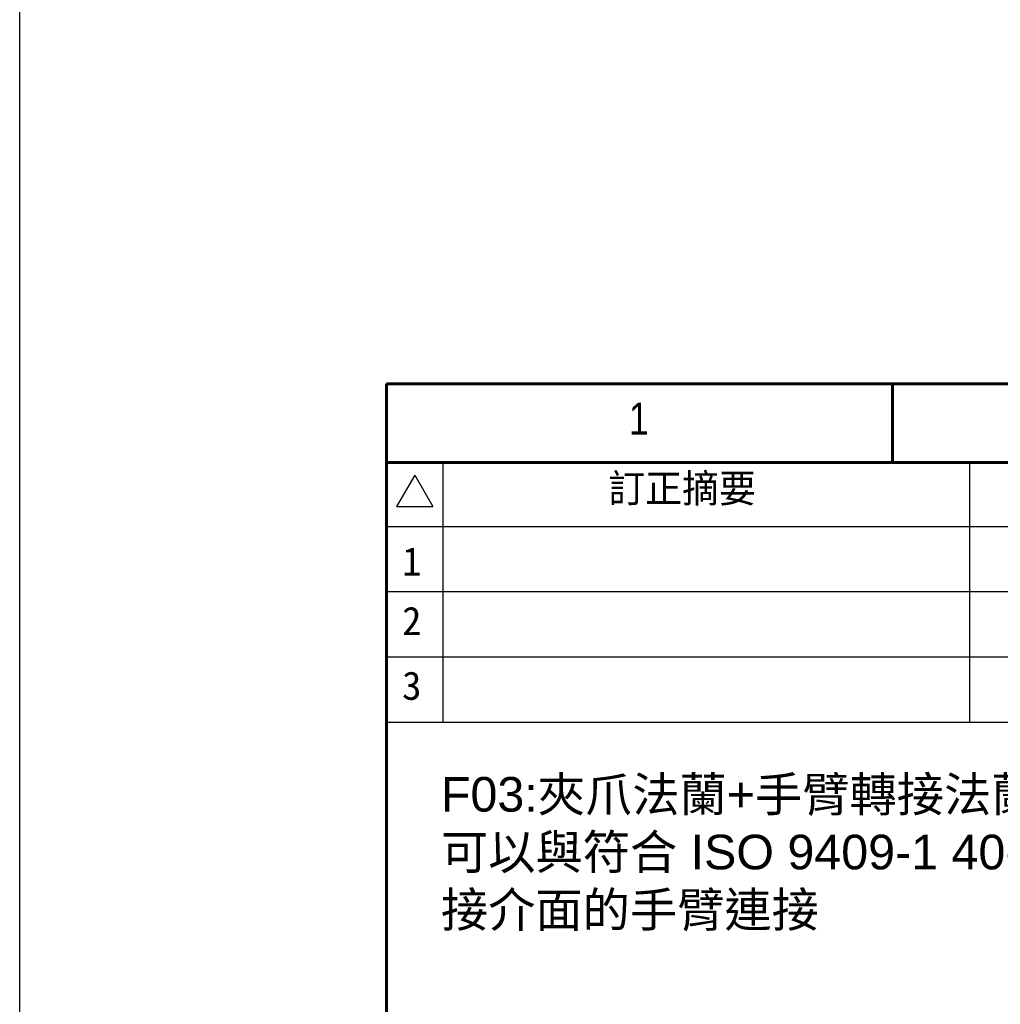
# Model space of a CAD drawing. Header units: inches. Extents: x 0 to 5766, y -2164 to 1330.
# Tile 58 of 217: x 4144 to 4324, y -1648 to -1468. Entities that reach past the tile are written whole.
import ezdxf
from ezdxf.enums import TextEntityAlignment as Align

# ---------------------------------------------------------------- set-up
doc = ezdxf.new("R2010")
doc.units = ezdxf.units.IN
doc.header["$MEASUREMENT"] = 0
doc.linetypes.add('SLD-實線', pattern=[0])
doc.layers.add('BORDER', color=7, linetype='Continuous')
doc.layers.add('圖框', color=7, linetype='SLD-實線')
doc.styles.add('SEACAD_arial_ttf', font='arial.ttf', dxfattribs={"height": 0.2})
doc.styles.get("Standard").update_dxf_attribs({"font": 'arial.ttf'})
doc.styles.add('標題欄', font='txt')

# ---------------------------------------------------------------- blocks, each defined once
blk = doc.blocks.new('A4橫')
at = {"layer": 'BORDER', "color": 123, "linetype": 'Continuous', "lineweight": 60, "ltscale": 25.4}
for p, q in [((4924.324, 1453.749), (4731.534, 1453.749)), ((4731.534, 1453.749), (4731.534, 1170.892)), ((4777.914, 1453.749), (4777.914, 1446.539)), ((4917.114, 1446.539), (4731.534, 1446.539))]:
    blk.add_line(p, q, dxfattribs=at)
at = {"layer": 'BORDER', "color": 60, "linetype": 'Continuous', "ltscale": 25.4}
for p, q in [((4736.696, 1446.539), (4736.696, 1422.702)), ((4784.992, 1446.539), (4784.992, 1422.702)), ((4734.139, 1445.382), (4732.472, 1442.495)), ((4734.139, 1445.382), (4735.806, 1442.495)), ((4732.472, 1442.495), (4735.806, 1442.495)), ((4818.715, 1440.653), (4731.534, 1440.653)), ((4818.715, 1434.67), (4731.534, 1434.67)), ((4917.114, 1428.686), (4731.534, 1428.686)), ((4917.114, 1422.702), (4731.534, 1422.702))]:
    blk.add_line(p, q, dxfattribs=at)
at = {"layer": 'BORDER', "color": 60, "linetype": 'Continuous', "ltscale": 25.4, "style": 'SEACAD_arial_ttf', "width": 0.8}
blk.add_text('1', height=2.943, dxfattribs=at).set_placement((4753.755, 1452.037), align=Align.TOP_LEFT)
at = {"layer": '圖框', "style": '標題欄'}
for s, height, p in [('訂正摘要', 2.6053, (4751.864, 1445.481)), ('1', 2.605, (4732.979, 1438.769)), ('2', 2.605, (4732.979, 1433.32)), ('3', 2.605, (4732.979, 1427.385))]:
    blk.add_text(s, height=height, dxfattribs=at).set_placement(p, align=Align.TOP_LEFT)

msp = doc.modelspace()

# ---------------------------------------------------------------- linework, layer by layer
at = {"color": 4}
msp.add_lwpolyline([(4143.887, 611.783), (4663.887, 611.783), (4663.887, -2164.217), (4143.887, -2164.217)], close=True, dxfattribs=at)

# ---------------------------------------------------------------- block references
at = {"xscale": 2, "yscale": 2, "zscale": 2}
msp.add_blockref('A4橫', (-5251.97, -4441.857), dxfattribs=at)

# ---------------------------------------------------------------- texts
at = {"color": 7, "insert": (4221.097, -1606.453), "char_height": 6.35, "attachment_point": 1}
msp.add_mtext_dynamic_manual_height_columns('F03:{\\fPMingLiU|b0|i0|c136|p18;夾爪法蘭}+{\\fPMingLiU|b0|i0|c136|p18;手臂轉接法蘭}III{\\fPMingLiU|b0|i0|c136|p18;型}\\P{\\fPMingLiU|b0|i0|c136|p18;可以與符合} ISO 9409-1 40-4-M6 {\\fPMingLiU|b0|i0|c136|p18;連接介面的手臂連接}', width=140.63922, gutter_width=12.5, heights=[0], dxfattribs=at)

doc.saveas('drawing.dxf')
